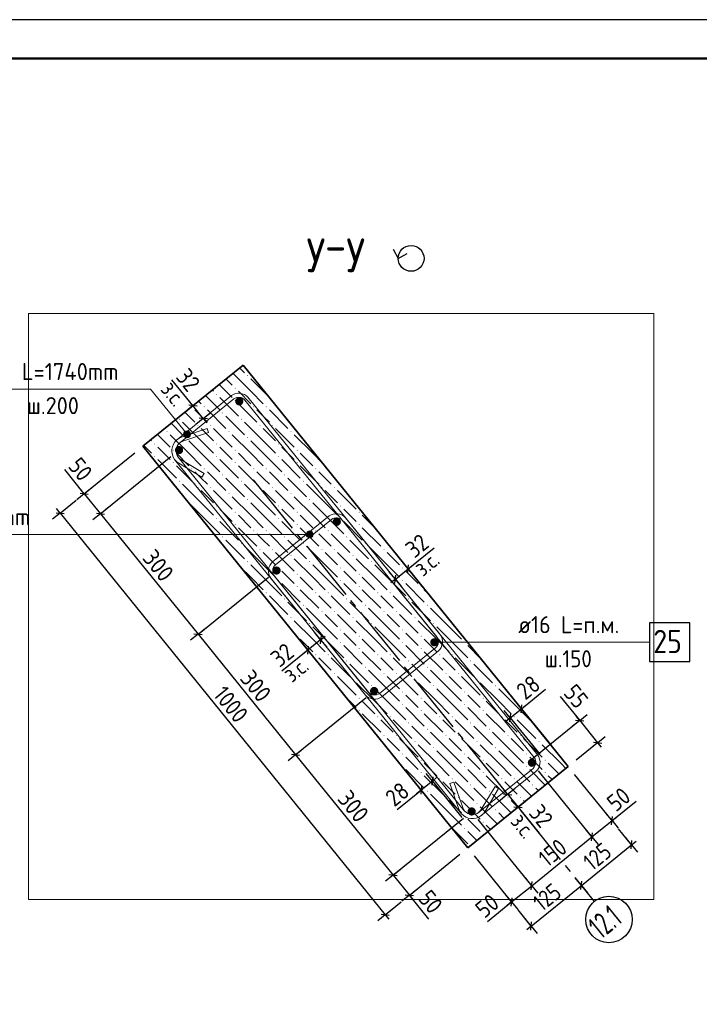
# Model space of a CAD drawing. Header units: millimetres. Extents: x 0 to 42000, y 0 to 29700.
# Tile 17 of 18: x 28658 to 37429, y 16995 to 29700. Entities that reach past the tile are written whole.
import ezdxf

# ---------------------------------------------------------------- set-up
doc = ezdxf.new("R2010")
doc.units = ezdxf.units.MM
doc.linetypes.add('______5', pattern=[1100, 800, -100, 100, -100])
for name, color, linetype, lineweight in [('S1 Продольная арматура', 7, 'Continuous', 35), ('Standard', 7, 'Continuous', 25), ('ЖБ Пилон', 7, 'Continuous', 35), ('Заголовок чертежа', 7, 'Continuous', 25), ('Позиционная метка линия выноска', 7, 'Continuous', 13)]:
    doc.layers.add(name, color=color, linetype=linetype, lineweight=lineweight)
doc.layers.add('Оси', color=7, linetype='______5')
doc.layers.add('Размерная выноска', color=7, linetype='Continuous')
doc.layers.add('Хомут', color=7, linetype='Continuous', lineweight=25, true_color=0x6e3c1e)
doc.styles.add('ISOCPEUR', font='txt')

msp = doc.modelspace()

# ---------------------------------------------------------------- hatches: boundary and pattern name
at = {"layer": 'S1 Продольная арматура', "linetype": 'Continuous', "lineweight": 18, "transparency": 33554687}
for points in [[(31545, 24776), (31541, 24796), (31530, 24813), (31513, 24825), (31492, 24829), (31472, 24825), (31454, 24813), (31443, 24796), (31439, 24776), (31443, 24755), (31454, 24738), (31472, 24726), (31492, 24722), (31513, 24726), (31530, 24738), (31541, 24755)], [(31545, 24776), (31541, 24796), (31530, 24813), (31513, 24825), (31492, 24829), (31472, 24825), (31454, 24813), (31443, 24796), (31439, 24776), (31443, 24755), (31454, 24738), (31472, 24726), (31492, 24722), (31513, 24726), (31530, 24738), (31541, 24755)], [(30768, 24146), (30764, 24167), (30753, 24184), (30735, 24196), (30715, 24200), (30695, 24196), (30677, 24184), (30666, 24167), (30662, 24146), (30666, 24126), (30677, 24109), (30695, 24097), (30715, 24093), (30735, 24097), (30753, 24109), (30764, 24126)], [(30768, 24146), (30764, 24167), (30753, 24184), (30735, 24196), (30715, 24200), (30695, 24196), (30677, 24184), (30666, 24167), (30662, 24146), (30666, 24126), (30677, 24109), (30695, 24097), (30715, 24093), (30735, 24097), (30753, 24109), (30764, 24126)], [(32804, 23221), (32800, 23242), (32788, 23259), (32771, 23271), (32751, 23275), (32730, 23271), (32713, 23259), (32701, 23242), (32697, 23221), (32701, 23201), (32713, 23184), (32730, 23172), (32751, 23168), (32771, 23172), (32788, 23184), (32800, 23201)], [(32804, 23221), (32800, 23242), (32788, 23259), (32771, 23271), (32751, 23275), (32730, 23271), (32713, 23259), (32701, 23242), (32697, 23221), (32701, 23201), (32713, 23184), (32730, 23172), (32751, 23168), (32771, 23172), (32788, 23184), (32800, 23201)], [(32027, 22592), (32023, 22612), (32011, 22630), (31994, 22641), (31974, 22645), (31953, 22641), (31936, 22630), (31924, 22612), (31920, 22592), (31924, 22572), (31936, 22554), (31953, 22543), (31974, 22539), (31994, 22543), (32011, 22554), (32023, 22572)], [(32027, 22592), (32023, 22612), (32011, 22630), (31994, 22641), (31974, 22645), (31953, 22641), (31936, 22630), (31924, 22612), (31920, 22592), (31924, 22572), (31936, 22554), (31953, 22543), (31974, 22539), (31994, 22543), (32011, 22554), (32023, 22572)], [(34063, 21667), (34059, 21687), (34047, 21705), (34030, 21716), (34009, 21720), (33989, 21716), (33972, 21705), (33960, 21687), (33956, 21667), (33960, 21647), (33972, 21629), (33989, 21618), (34009, 21614), (34030, 21618), (34047, 21629), (34059, 21647)], [(34063, 21667), (34059, 21687), (34047, 21705), (34030, 21716), (34009, 21720), (33989, 21716), (33972, 21705), (33960, 21687), (33956, 21667), (33960, 21647), (33972, 21629), (33989, 21618), (34009, 21614), (34030, 21618), (34047, 21629), (34059, 21647)], [(33286, 21038), (33282, 21058), (33270, 21075), (33253, 21087), (33232, 21091), (33212, 21087), (33195, 21075), (33183, 21058), (33179, 21038), (33183, 21017), (33195, 21000), (33212, 20988), (33232, 20984), (33253, 20988), (33270, 21000), (33282, 21017)], [(33286, 21038), (33282, 21058), (33270, 21075), (33253, 21087), (33232, 21091), (33212, 21087), (33195, 21075), (33183, 21058), (33179, 21038), (33183, 21017), (33195, 21000), (33212, 20988), (33232, 20984), (33253, 20988), (33270, 21000), (33282, 21017)], [(35321, 20113), (35317, 20133), (35306, 20150), (35288, 20162), (35268, 20166), (35248, 20162), (35230, 20150), (35219, 20133), (35215, 20113), (35219, 20092), (35230, 20075), (35248, 20063), (35268, 20059), (35288, 20063), (35306, 20075), (35317, 20092)], [(35321, 20113), (35317, 20133), (35306, 20150), (35288, 20162), (35268, 20166), (35248, 20162), (35230, 20150), (35219, 20133), (35215, 20113), (35219, 20092), (35230, 20075), (35248, 20063), (35268, 20059), (35288, 20063), (35306, 20075), (35317, 20092)], [(34544, 19483), (34540, 19504), (34529, 19521), (34511, 19533), (34491, 19537), (34470, 19533), (34453, 19521), (34442, 19504), (34438, 19483), (34442, 19463), (34453, 19446), (34470, 19434), (34491, 19430), (34511, 19434), (34529, 19446), (34540, 19463)], [(34544, 19483), (34540, 19504), (34529, 19521), (34511, 19533), (34491, 19537), (34470, 19533), (34453, 19521), (34442, 19504), (34438, 19483), (34442, 19463), (34453, 19446), (34470, 19434), (34491, 19430), (34511, 19434), (34529, 19446), (34540, 19463)]]:
    msp.add_hatch(color=7, dxfattribs=at).paths.add_polyline_path(points)
at = {"layer": 'ЖБ Пилон', "linetype": 'Continuous', "lineweight": 18, "transparency": 33554687}
for points in [[(31593, 25105), (31600, 25112), (31606, 25105), (31600, 25099)], [(31433, 24945), (31440, 24952), (31446, 24945), (31440, 24939)], [(31193, 24865), (31200, 24872), (31206, 24865), (31200, 24859)], [(31433, 24785), (31440, 24792), (31446, 24785), (31440, 24779)], [(30882, 24710), (30886, 24705), (30880, 24699), (30874, 24704)], [(31033, 24705), (31040, 24712), (31046, 24705), (31040, 24699)], [(31673, 24705), (31680, 24712), (31686, 24705), (31680, 24699)], [(31833, 24705), (31840, 24712), (31846, 24705), (31840, 24699)], [(30713, 24545), (30720, 24552), (30726, 24545), (30720, 24539)], [(31273, 24625), (31280, 24632), (31286, 24625), (31280, 24619)], [(31513, 24545), (31520, 24552), (31526, 24545), (31520, 24539)], [(30953, 24465), (30960, 24472), (30966, 24465), (30960, 24459)], [(31113, 24465), (31120, 24472), (31126, 24465), (31120, 24459)], [(31753, 24465), (31760, 24472), (31766, 24465), (31760, 24459)], [(31913, 24465), (31920, 24472), (31926, 24465), (31920, 24459)], [(30553, 24385), (30560, 24392), (30566, 24385), (30560, 24379)], [(30793, 24305), (30800, 24312), (30806, 24305), (30800, 24299)], [(31353, 24385), (31360, 24392), (31366, 24385), (31360, 24379)], [(31593, 24305), (31600, 24312), (31606, 24305), (31600, 24299)], [(32153, 24385), (32160, 24392), (32166, 24385), (32160, 24379)], [(30393, 24225), (30400, 24232), (30406, 24225), (30400, 24219)], [(30633, 24145), (30640, 24152), (30646, 24145), (30640, 24139)], [(31193, 24225), (31200, 24232), (31206, 24225), (31200, 24219)], [(31433, 24145), (31440, 24152), (31446, 24145), (31440, 24139)], [(31993, 24225), (32000, 24232), (32006, 24225), (32000, 24219)], [(32233, 24145), (32240, 24152), (32246, 24145), (32240, 24139)], [(30393, 24065), (30400, 24072), (30406, 24065), (30400, 24059)], [(31193, 24065), (31200, 24072), (31206, 24065), (31200, 24059)], [(31993, 24065), (32000, 24072), (32006, 24065), (32000, 24059)], [(30633, 23985), (30640, 23992), (30646, 23985), (30640, 23979)], [(30873, 23905), (30880, 23912), (30886, 23905), (30880, 23899)], [(31033, 23905), (31040, 23912), (31046, 23905), (31040, 23899)], [(31433, 23985), (31440, 23992), (31446, 23985), (31440, 23979)], [(31673, 23905), (31680, 23912), (31686, 23905), (31680, 23899)], [(31833, 23905), (31840, 23912), (31846, 23905), (31840, 23899)], [(32233, 23985), (32240, 23992), (32246, 23985), (32240, 23979)], [(32473, 23905), (32480, 23912), (32486, 23905), (32480, 23899)], [(31273, 23825), (31280, 23832), (31286, 23825), (31280, 23819)], [(32073, 23825), (32080, 23832), (32086, 23825), (32080, 23819)], [(30713, 23745), (30720, 23752), (30726, 23745), (30720, 23739)], [(30953, 23665), (30960, 23672), (30966, 23665), (30960, 23659)], [(31113, 23665), (31120, 23672), (31126, 23665), (31120, 23659)], [(31513, 23745), (31520, 23752), (31526, 23745), (31520, 23739)], [(31753, 23665), (31760, 23672), (31766, 23665), (31760, 23659)], [(31913, 23665), (31920, 23672), (31926, 23665), (31920, 23659)], [(32313, 23745), (32320, 23752), (32326, 23745), (32320, 23739)], [(32553, 23665), (32560, 23672), (32566, 23665), (32560, 23659)], [(32713, 23665), (32720, 23672), (32726, 23665), (32720, 23659)], [(30800, 23511), (30806, 23505), (30806, 23505)], [(31353, 23585), (31360, 23592), (31366, 23585), (31360, 23579)], [(31593, 23505), (31600, 23512), (31606, 23505), (31600, 23499)], [(32153, 23585), (32160, 23592), (32166, 23585), (32160, 23579)], [(32393, 23505), (32400, 23512), (32406, 23505), (32400, 23499)], [(31193, 23425), (31200, 23432), (31206, 23425), (31200, 23419)], [(31993, 23425), (32000, 23432), (32006, 23425), (32000, 23419)], [(32793, 23425), (32800, 23432), (32806, 23425), (32800, 23419)], [(31193, 23265), (31200, 23272), (31206, 23265), (31200, 23259)], [(31433, 23345), (31440, 23352), (31446, 23345), (31440, 23339)], [(31993, 23265), (32000, 23272), (32006, 23265), (32000, 23259)], [(32233, 23345), (32240, 23352), (32246, 23345), (32240, 23339)], [(32793, 23265), (32800, 23272), (32806, 23265), (32800, 23259)], [(33033, 23345), (33040, 23352), (33046, 23345), (33040, 23339)], [(31433, 23185), (31440, 23192), (31446, 23185), (31440, 23179)], [(32233, 23185), (32240, 23192), (32246, 23185), (32240, 23179)], [(33033, 23185), (33040, 23192), (33046, 23185), (33040, 23179)], [(31273, 23025), (31280, 23032), (31286, 23025), (31280, 23019)], [(31673, 23105), (31680, 23112), (31686, 23105), (31680, 23099)], [(31833, 23105), (31840, 23112), (31846, 23105), (31840, 23099)], [(32073, 23025), (32080, 23032), (32086, 23025), (32080, 23019)], [(32473, 23105), (32480, 23112), (32486, 23105), (32480, 23099)], [(32633, 23105), (32640, 23112), (32646, 23105), (32640, 23099)], [(32873, 23025), (32880, 23032), (32886, 23025), (32880, 23019)], [(33273, 23105), (33273, 23105), (33275, 23103)], [(31513, 22945), (31520, 22952), (31526, 22945), (31520, 22939)], [(31753, 22865), (31760, 22872), (31766, 22865), (31760, 22859)], [(31913, 22865), (31920, 22872), (31926, 22865), (31920, 22859)], [(32313, 22945), (32320, 22952), (32326, 22945), (32320, 22939)], [(32553, 22865), (32560, 22872), (32566, 22865), (32560, 22859)], [(32713, 22865), (32720, 22872), (32726, 22865), (32720, 22859)], [(33113, 22945), (33120, 22952), (33126, 22945), (33120, 22939)], [(33353, 22865), (33360, 22872), (33366, 22865), (33360, 22859)], [(32153, 22785), (32160, 22792), (32166, 22785), (32160, 22779)], [(32953, 22785), (32960, 22792), (32966, 22785), (32960, 22779)], [(31593, 22705), (31600, 22712), (31606, 22705), (31600, 22699)], [(31993, 22625), (32000, 22632), (32006, 22625), (32000, 22619)], [(32393, 22705), (32400, 22712), (32406, 22705), (32400, 22699)], [(32793, 22625), (32800, 22632), (32806, 22625), (32800, 22619)], [(33193, 22705), (33200, 22712), (33206, 22705), (33200, 22699)], [(33593, 22625), (33600, 22632), (33606, 22625), (33600, 22619)], [(32233, 22545), (32240, 22552), (32246, 22545), (32240, 22539)], [(33033, 22545), (33040, 22552), (33046, 22545), (33040, 22539)], [(31993, 22465), (32000, 22472), (32006, 22465), (32000, 22459)], [(32233, 22385), (32240, 22392), (32246, 22385), (32240, 22379)], [(32793, 22465), (32800, 22472), (32806, 22465), (32800, 22459)], [(33033, 22385), (33040, 22392), (33046, 22385), (33040, 22379)], [(33593, 22465), (33600, 22472), (33606, 22465), (33600, 22459)], [(33833, 22385), (33840, 22392), (33846, 22385), (33840, 22379)], [(31833, 22305), (31840, 22312), (31846, 22305), (31840, 22299)], [(32473, 22305), (32480, 22312), (32486, 22305), (32480, 22299)], [(32633, 22305), (32640, 22312), (32646, 22305), (32640, 22299)], [(33273, 22305), (33280, 22312), (33286, 22305), (33280, 22299)], [(33433, 22305), (33440, 22312), (33446, 22305), (33440, 22299)], [(32073, 22225), (32080, 22232), (32086, 22225), (32080, 22219)], [(32313, 22145), (32320, 22152), (32326, 22145), (32320, 22139)], [(32873, 22225), (32880, 22232), (32886, 22225), (32880, 22219)], [(33113, 22145), (33120, 22152), (33126, 22145), (33120, 22139)], [(33673, 22225), (33680, 22232), (33686, 22225), (33680, 22219)], [(33913, 22145), (33920, 22152), (33926, 22145), (33920, 22139)], [(32153, 21985), (32160, 21992), (32166, 21985), (32160, 21979)], [(32553, 22065), (32560, 22072), (32566, 22065), (32560, 22059)], [(32713, 22065), (32720, 22072), (32726, 22065), (32720, 22059)], [(32953, 21985), (32960, 21992), (32966, 21985), (32960, 21979)], [(33353, 22065), (33360, 22072), (33366, 22065), (33360, 22059)], [(33513, 22065), (33520, 22072), (33526, 22065), (33520, 22059)], [(33753, 21985), (33760, 21992), (33766, 21985), (33760, 21979)], [(32393, 21905), (32400, 21912), (32406, 21905), (32400, 21899)], [(33193, 21905), (33200, 21912), (33206, 21905), (33200, 21899)], [(33993, 21905), (34000, 21912), (34006, 21905), (34000, 21899)], [(32233, 21745), (32240, 21752), (32246, 21745), (32240, 21739)], [(32793, 21825), (32800, 21832), (32806, 21825), (32800, 21819)], [(33033, 21745), (33040, 21752), (33046, 21745), (33040, 21739)], [(33593, 21825), (33600, 21832), (33606, 21825), (33600, 21819)], [(33833, 21745), (33840, 21752), (33846, 21745), (33840, 21739)], [(32793, 21665), (32800, 21672), (32806, 21665), (32800, 21659)], [(33593, 21665), (33600, 21672), (33606, 21665), (33600, 21659)], [(34393, 21665), (34400, 21672), (34406, 21665), (34400, 21659)], [(32473, 21505), (32480, 21512), (32486, 21505), (32480, 21499)], [(32633, 21505), (32640, 21512), (32646, 21505), (32640, 21499)], [(33033, 21585), (33040, 21592), (33046, 21585), (33040, 21579)], [(33273, 21505), (33280, 21512), (33286, 21505), (33280, 21499)], [(33433, 21505), (33440, 21512), (33446, 21505), (33440, 21499)], [(33833, 21585), (33840, 21592), (33846, 21585), (33840, 21579)], [(34073, 21505), (34080, 21512), (34086, 21505), (34080, 21499)], [(34233, 21505), (34240, 21512), (34246, 21505), (34240, 21499)], [(32873, 21425), (32880, 21432), (32886, 21425), (32880, 21419)], [(33113, 21345), (33120, 21352), (33126, 21345), (33120, 21339)], [(33673, 21425), (33680, 21432), (33686, 21425), (33680, 21419)], [(33913, 21345), (33920, 21352), (33926, 21345), (33920, 21339)], [(34473, 21425), (34480, 21432), (34486, 21425), (34480, 21419)], [(32713, 21265), (32720, 21272), (32726, 21265), (32720, 21259)], [(33353, 21265), (33360, 21272), (33366, 21265), (33360, 21259)], [(33513, 21265), (33520, 21272), (33526, 21265), (33520, 21259)], [(34153, 21265), (34160, 21272), (34166, 21265), (34160, 21259)], [(34313, 21265), (34320, 21272), (34326, 21265), (34320, 21259)], [(32953, 21185), (32960, 21192), (32966, 21185), (32960, 21179)], [(33193, 21105), (33200, 21112), (33206, 21105), (33200, 21099)], [(33753, 21185), (33760, 21192), (33766, 21185), (33760, 21179)], [(33993, 21105), (34000, 21112), (34006, 21105), (34000, 21099)], [(34553, 21185), (34560, 21192), (34566, 21185), (34560, 21179)], [(34793, 21105), (34800, 21112), (34806, 21105), (34800, 21099)], [(33593, 21025), (33600, 21032), (33606, 21025), (33600, 21019)], [(34393, 21025), (34400, 21032), (34406, 21025), (34400, 21019)], [(33033, 20945), (33040, 20952), (33046, 20945), (33040, 20939)], [(33593, 20865), (33600, 20872), (33606, 20865), (33600, 20859)], [(33833, 20945), (33840, 20952), (33846, 20945), (33840, 20939)], [(34393, 20865), (34400, 20872), (34406, 20865), (34400, 20859)], [(34633, 20945), (34640, 20952), (34646, 20945), (34640, 20939)], [(33033, 20785), (33040, 20792), (33046, 20785), (33040, 20779)], [(33273, 20705), (33280, 20712), (33286, 20705), (33280, 20699)], [(33433, 20705), (33440, 20712), (33446, 20705), (33440, 20699)], [(33833, 20785), (33840, 20792), (33846, 20785), (33840, 20779)], [(34073, 20705), (34080, 20712), (34086, 20705), (34080, 20699)], [(34233, 20705), (34240, 20712), (34246, 20705), (34240, 20699)], [(34633, 20785), (34640, 20792), (34646, 20785), (34640, 20779)], [(34873, 20705), (34880, 20712), (34886, 20705), (34880, 20699)], [(35033, 20705), (35040, 20712), (35046, 20705), (35040, 20699)], [(33673, 20625), (33680, 20632), (33686, 20625), (33680, 20619)], [(34473, 20625), (34480, 20632), (34486, 20625), (34480, 20619)], [(35273, 20625), (35278, 20630), (35284, 20623), (35280, 20619)], [(33353, 20465), (33360, 20472), (33366, 20465), (33360, 20459)], [(33513, 20465), (33520, 20472), (33526, 20465), (33520, 20459)], [(33913, 20545), (33920, 20552), (33926, 20545), (33920, 20539)], [(34153, 20465), (34160, 20472), (34166, 20465), (34160, 20459)], [(34313, 20465), (34320, 20472), (34326, 20465), (34320, 20459)], [(34713, 20545), (34720, 20552), (34726, 20545), (34720, 20539)], [(34953, 20465), (34960, 20472), (34966, 20465), (34960, 20459)], [(35113, 20465), (35120, 20472), (35126, 20465), (35120, 20459)], [(33753, 20385), (33760, 20392), (33766, 20385), (33760, 20379)], [(34553, 20385), (34560, 20392), (34566, 20385), (34560, 20379)], [(35353, 20385), (35360, 20392), (35366, 20385), (35360, 20379)], [(33593, 20225), (33600, 20232), (33606, 20225), (33600, 20219)], [(33993, 20305), (34000, 20312), (34006, 20305), (34000, 20299)], [(34393, 20225), (34400, 20232), (34406, 20225), (34400, 20219)], [(34793, 20305), (34800, 20312), (34806, 20305), (34800, 20299)], [(35193, 20225), (35200, 20232), (35206, 20225), (35200, 20219)], [(33833, 20145), (33840, 20152), (33846, 20145), (33840, 20139)], [(34633, 20145), (34640, 20152), (34646, 20145), (34640, 20139)], [(35433, 20145), (35440, 20152), (35446, 20145), (35440, 20139)], [(33593, 20065), (33600, 20072), (33606, 20065), (33600, 20059)], [(33833, 19985), (33840, 19992), (33846, 19985), (33840, 19979)], [(34393, 20065), (34400, 20072), (34406, 20065), (34400, 20059)], [(34633, 19985), (34640, 19992), (34646, 19985), (34640, 19979)], [(35193, 20065), (35200, 20072), (35206, 20065), (35200, 20059)], [(35433, 19985), (35440, 19992), (35446, 19985), (35440, 19979)], [(34073, 19905), (34080, 19912), (34086, 19905), (34080, 19899)], [(34233, 19905), (34240, 19912), (34246, 19905), (34240, 19899)], [(34473, 19825), (34480, 19832), (34486, 19825), (34480, 19819)], [(34873, 19905), (34880, 19912), (34886, 19905), (34880, 19899)], [(35033, 19905), (35040, 19912), (35046, 19905), (35040, 19899)], [(35273, 19825), (35280, 19832), (35286, 19825), (35280, 19819)], [(33913, 19745), (33920, 19752), (33926, 19745), (33920, 19739)], [(34713, 19745), (34720, 19752), (34726, 19745), (34720, 19739)], [(34153, 19665), (34160, 19672), (34166, 19665), (34160, 19659)], [(34313, 19665), (34320, 19672), (34326, 19665), (34320, 19659)], [(34553, 19585), (34560, 19592), (34566, 19585), (34560, 19579)], [(34953, 19665), (34960, 19672), (34966, 19665), (34960, 19659)], [(35113, 19665), (35120, 19672), (35126, 19665), (35120, 19659)], [(34793, 19505), (34800, 19512), (34806, 19505), (34800, 19499)], [(34393, 19425), (34400, 19432), (34406, 19425), (34400, 19419)], [(34633, 19345), (34640, 19352), (34646, 19345), (34640, 19339)], [(34393, 19265), (34400, 19272), (34406, 19265), (34400, 19259)], [(34633, 19185), (34640, 19192), (34646, 19185), (34640, 19179)]]:
    msp.add_hatch(color=7, dxfattribs=at).paths.add_polyline_path(points, flags=16)
at = {"layer": 'Позиционная метка линия выноска', "linetype": 'Continuous', "lineweight": 13, "transparency": 33554687}
for points in [[(30811, 24394), (30776, 24366), (30774, 24343)], [(30811, 24394), (30774, 24343), (30834, 24392)], [(30776, 24366), (30811, 24394), (30790, 24385)], [(30834, 24392), (30774, 24343), (30783, 24322)], [(30834, 24392), (30783, 24322), (30853, 24378)], [(30853, 24378), (30783, 24322), (30802, 24308)], [(30853, 24378), (30802, 24308), (30863, 24357)], [(30863, 24357), (30802, 24308), (30825, 24306)], [(30863, 24357), (30825, 24306), (30860, 24334)], [(30860, 24334), (30825, 24306), (30847, 24315)], [(32363, 23037), (32363, 23082), (32357, 23059)], [(32363, 23082), (32380, 23020), (32380, 23098)], [(32363, 23082), (32363, 23037), (32380, 23020)], [(32380, 23098), (32402, 23014), (32402, 23104)], [(32380, 23098), (32380, 23020), (32402, 23014)], [(32402, 23104), (32402, 23014), (32425, 23020)], [(32402, 23104), (32425, 23020), (32425, 23098)], [(32425, 23098), (32425, 23020), (32441, 23037)], [(32425, 23098), (32441, 23037), (32441, 23082)], [(32441, 23082), (32441, 23037), (32447, 23059)]]:
    msp.add_hatch(color=7, dxfattribs=at).paths.add_polyline_path(points)

# ---------------------------------------------------------------- linework, layer by layer
at = {"layer": 'S1 Продольная арматура', "color": 7, "linetype": 'Continuous', "lineweight": 25, "transparency": 33554687}
msp.add_lwpolyline([(36785, 21417), (37305, 21417), (37305, 21917), (36785, 21917), (36785, 21417)], dxfattribs=at)
at = {"layer": 'Standard', "color": 7, "linetype": 'Continuous', "lineweight": -3, "transparency": 33554687}
for p, q in [((30894, 24720), (30847, 24778)), ((30894, 24720), (30991, 24799)), ((30894, 24720), (30797, 24641)), ((31028, 24554), (30894, 24720)), ((31028, 24554), (30931, 24476)), ((31028, 24554), (31125, 24633)), ((31028, 24554), (31075, 24496)), ((29491, 23584), (29444, 23642)), ((29491, 23584), (29588, 23663)), ((29491, 23584), (29394, 23505)), ((29491, 23584), (29701, 23325)), ((29180, 23332), (29133, 23391)), ((29180, 23332), (29387, 23500)), ((29180, 23332), (29277, 23411)), ((29701, 23325), (29798, 23404)), ((29180, 23332), (29083, 23254)), ((29180, 23332), (33376, 18151)), ((29701, 23325), (29604, 23246)), ((29701, 23325), (30960, 21771)), ((33672, 22613), (33593, 22711)), ((33672, 22613), (33730, 22661)), ((33506, 22479), (33427, 22576)), ((33506, 22479), (33672, 22613)), ((33672, 22613), (33751, 22516)), ((33506, 22479), (33448, 22432)), ((33506, 22479), (33585, 22382)), ((30960, 21771), (30862, 21692)), ((30960, 21771), (31057, 21849)), ((30960, 21771), (32218, 20216)), ((32542, 21699), (32464, 21796)), ((32542, 21699), (32601, 21746)), ((32377, 21565), (32298, 21662)), ((32542, 21699), (32377, 21565)), ((32542, 21699), (32621, 21602)), ((32377, 21565), (32318, 21517)), ((32377, 21565), (32455, 21467)), ((35134, 20808), (35055, 20905)), ((35134, 20808), (35192, 20855)), ((34989, 20690), (34910, 20788)), ((34989, 20690), (35134, 20808)), ((35134, 20808), (35213, 20711)), ((35134, 20808), (35515, 20338)), ((35886, 20656), (35839, 20714)), ((35886, 20656), (35983, 20735)), ((34989, 20690), (34931, 20643)), ((34989, 20690), (35068, 20593)), ((34989, 20690), (35369, 20221)), ((35886, 20656), (35251, 20142)), ((35886, 20656), (35789, 20578)), ((35886, 20656), (36117, 20371)), ((36117, 20371), (35840, 20147)), ((36117, 20371), (36020, 20293)), ((36117, 20371), (36214, 20450)), ((36117, 20371), (36164, 20313)), ((32218, 20216), (32121, 20138)), ((32218, 20216), (32315, 20295)), ((32218, 20216), (33477, 18662)), ((33984, 19876), (33905, 19974)), ((33839, 19759), (33760, 19856)), ((33984, 19876), (33839, 19759)), ((33984, 19876), (34042, 19924)), ((33984, 19876), (34063, 19779)), ((33984, 19876), (34364, 19407)), ((33839, 19759), (33781, 19712)), ((33839, 19759), (33917, 19662)), ((33839, 19759), (34219, 19289)), ((34955, 19705), (34858, 19626)), ((34955, 19705), (34908, 19763)), ((34955, 19705), (35052, 19783)), ((34955, 19705), (35089, 19539)), ((35089, 19539), (35186, 19618)), ((35089, 19539), (34992, 19460)), ((35089, 19539), (35136, 19481)), ((36302, 19365), (36224, 19462)), ((36043, 19155), (36302, 19365)), ((36302, 19365), (36361, 19412)), ((36302, 19365), (36381, 19268)), ((36043, 19155), (35965, 19252)), ((36554, 19054), (36386, 19261)), ((35266, 18526), (36043, 19155)), ((36043, 19155), (36122, 19058)), ((36554, 19054), (36476, 19151)), ((36554, 19054), (36612, 19101)), ((35907, 18530), (36554, 19054)), ((36554, 19054), (36633, 18957)), ((33477, 18662), (33574, 18741)), ((33477, 18662), (33380, 18584)), ((33477, 18662), (33687, 18403)), ((35266, 18526), (35188, 18623)), ((35907, 18530), (35828, 18627)), ((33687, 18403), (33784, 18482)), ((35007, 18316), (35266, 18526)), ((35259, 18005), (35907, 18530)), ((35266, 18526), (35345, 18429)), ((35907, 18530), (35985, 18433)), ((35907, 18530), (35907, 18530)), ((33376, 18151), (33583, 18319)), ((33687, 18403), (33589, 18324)), ((33687, 18403), (33734, 18345)), ((35007, 18316), (34929, 18413)), ((35007, 18316), (34949, 18269)), ((35007, 18316), (35086, 18219)), ((33376, 18151), (33473, 18230)), ((35259, 18005), (35091, 18213)), ((33376, 18151), (33279, 18073)), ((33376, 18151), (33423, 18093)), ((35259, 18005), (35180, 18102)), ((35259, 18005), (35201, 17958)), ((35259, 18005), (35338, 17908))]:
    msp.add_line(p, q, dxfattribs=at)
at = {"layer": 'Standard', "color": 7, "linetype": 'Continuous', "lineweight": 25, "transparency": 33554687}
for p, q in [((30947, 24714), (30841, 24726)), ((31081, 24549), (30975, 24560)), ((29438, 23590), (29544, 23579)), ((29128, 23338), (29233, 23327)), ((29648, 23331), (29754, 23320)), ((33666, 22561), (33677, 22666)), ((33501, 22426), (33512, 22532)), ((30907, 21776), (31012, 21765)), ((32548, 21752), (32537, 21646)), ((32382, 21617), (32371, 21512)), ((35129, 20755), (35140, 20861)), ((34983, 20638), (34995, 20743)), ((35833, 20662), (35939, 20651)), ((36064, 20377), (36170, 20366)), ((32165, 20222), (32271, 20211)), ((33989, 19929), (33978, 19824)), ((33844, 19812), (33833, 19706)), ((34902, 19710), (35008, 19699)), ((35037, 19545), (35142, 19533)), ((36297, 19312), (36308, 19418)), ((36038, 19103), (36049, 19208)), ((36549, 19001), (36560, 19107)), ((33424, 18668), (33530, 18657)), ((35261, 18473), (35272, 18579)), ((35901, 18477), (35912, 18582)), ((33634, 18409), (33739, 18398)), ((35002, 18263), (35013, 18369)), ((33323, 18157), (33428, 18146)), ((35253, 17953), (35264, 18058))]:
    msp.add_line(p, q, dxfattribs=at)
msp.add_lwpolyline([(0, 0), (42000, 0), (42000, 29700), (0, 29700), (0, 0)], close=True, dxfattribs=at)
at = {"layer": 'Standard', "color": 7, "linetype": 'Continuous', "lineweight": 50, "transparency": 33554687}
msp.add_lwpolyline([(2000, 29200), (41500, 29200), (41500, 500), (2000, 500), (2000, 29200)], close=True, dxfattribs=at)
at = {"layer": 'Standard', "color": 7, "linetype": 'Continuous', "lineweight": 13, "transparency": 33554687}
msp.add_lwpolyline([(41500, 29200), (23000, 29200), (23000, 6000), (41500, 6000), (41500, 29200)], dxfattribs=at)
at = {"layer": 'Standard', "color": 7, "linetype": 'Continuous', "lineweight": 25, "transparency": 33554687}
msp.add_lwpolyline([(33478, 26737), (33542, 26620), (33659, 26684)], dxfattribs=at)
at = {"layer": 'Standard', "color": 254, "linetype": 'Continuous', "lineweight": 18, "true_color": 0xc4c4ff, "transparency": 33554687}
msp.add_lwpolyline([(28770, 18348), (36843, 18348), (36843, 25911), (28770, 25911), (28770, 18348)], dxfattribs=at)
at = {"layer": 'Standard', "color": 7, "linetype": 'Continuous', "lineweight": -3, "transparency": 33554687}
for points in [[(29491, 23584), (29504, 23595), (29504, 23595), (29504, 23595), (29504, 23595), (29504, 23595), (29504, 23595), (29504, 23595), (29504, 23595), (30143, 24112)], [(29701, 23325), (29714, 23336), (29714, 23336), (29714, 23336), (29714, 23336), (29714, 23336), (29714, 23336), (29714, 23336), (29714, 23336), (30611, 24062)], [(30960, 21771), (30973, 21781), (30973, 21781), (30973, 21781), (30973, 21781), (30973, 21781), (30973, 21781), (31870, 22508)], [(32218, 20216), (32231, 20227), (32231, 20227), (32231, 20227), (32231, 20227), (33129, 20954)], [(36043, 19155), (36033, 19168), (36033, 19168), (35638, 19656), (35638, 19656), (35352, 20009)], [(36302, 19365), (36292, 19378), (36292, 19378), (35823, 19958), (35823, 19958), (35821, 19960)], [(33477, 18662), (33490, 18673), (33490, 18673), (34387, 19399)], [(35266, 18526), (35256, 18539), (35256, 18539), (35256, 18539), (35256, 18539), (35083, 18753), (35083, 18753), (34575, 19380)], [(33687, 18403), (33700, 18414), (33700, 18414), (34338, 18931)], [(35007, 18316), (34997, 18329), (34997, 18329), (34997, 18329), (34997, 18329), (34898, 18452), (34898, 18452), (34526, 18911)]]:
    msp.add_lwpolyline(points, dxfattribs=at)
at = {"layer": 'Standard', "color": 7, "linetype": 'Continuous', "lineweight": 25, "transparency": 33554687}
msp.add_circle((33709, 26620), 167, dxfattribs=at)
at = {"layer": 'ЖБ Пилон', "color": 7, "linetype": 'Continuous', "lineweight": 35, "transparency": 33554687}
for p, q in [((31541, 25244), (30246, 24196)), ((35737, 20063), (31541, 25244)), ((30246, 24196), (34442, 19015)), ((34442, 19015), (35737, 20063))]:
    msp.add_line(p, q, dxfattribs=at)
at = {"layer": 'ЖБ Пилон', "color": 9, "linetype": 'Continuous', "lineweight": 18, "true_color": 0xc7c7c7, "transparency": 33554687}
for p, q in [((31497, 25208), (31560, 25145)), ((31320, 25065), (31400, 24985)), ((31640, 24905), (31408, 25137)), ((31640, 25065), (31800, 24905)), ((31143, 24922), (31160, 24905)), ((31320, 24905), (31240, 24985)), ((31400, 24825), (31320, 24905)), ((31480, 24905), (31640, 24745)), ((31640, 24905), (31800, 24745)), ((31800, 24905), (31885, 24820)), ((30966, 24779), (31000, 24745)), ((31055, 24850), (31240, 24665)), ((31240, 24825), (31480, 24585)), ((31000, 24585), (30920, 24665)), ((31080, 24665), (31320, 24425)), ((31480, 24745), (31720, 24505)), ((31800, 24585), (31720, 24665)), ((31880, 24665), (32120, 24425)), ((30790, 24636), (30920, 24505)), ((31080, 24505), (31000, 24585)), ((31320, 24585), (31560, 24345)), ((31880, 24505), (31800, 24585)), ((30613, 24492), (30760, 24345)), ((31000, 24265), (30760, 24505)), ((31000, 24425), (31160, 24265)), ((31160, 24425), (31400, 24185)), ((31800, 24265), (31560, 24505)), ((31800, 24425), (31960, 24265)), ((31960, 24425), (32200, 24185)), ((30347, 24278), (30360, 24265)), ((30436, 24349), (30600, 24185)), ((30840, 24105), (30600, 24345)), ((31640, 24105), (31400, 24345)), ((32440, 24105), (32200, 24345)), ((30259, 24206), (30360, 24105)), ((30520, 24105), (30440, 24185)), ((30840, 24265), (31000, 24105)), ((31000, 24265), (31160, 24105)), ((31320, 24105), (31240, 24185)), ((31640, 24265), (31800, 24105)), ((31800, 24265), (31960, 24105)), ((32120, 24105), (32040, 24185)), ((30440, 24025), (30680, 23785)), ((30600, 24025), (30520, 24105)), ((30680, 24105), (30840, 23945)), ((30840, 24105), (31000, 23945)), ((31000, 24105), (31240, 23865)), ((31240, 24025), (31480, 23785)), ((31400, 24025), (31320, 24105)), ((31480, 24105), (31640, 23945)), ((31640, 24105), (31800, 23945)), ((31800, 24105), (32040, 23865)), ((32040, 24025), (32280, 23785)), ((32200, 24025), (32120, 24105)), ((32280, 24105), (32440, 23945)), ((32440, 24105), (32566, 23979)), ((30680, 23945), (30920, 23705)), ((31480, 23945), (31720, 23705)), ((32280, 23945), (32520, 23705)), ((31000, 23785), (30920, 23865)), ((31080, 23705), (31000, 23785)), ((31080, 23865), (31320, 23625)), ((31320, 23785), (31560, 23545)), ((31800, 23785), (31720, 23865)), ((31880, 23705), (31800, 23785)), ((31880, 23865), (32120, 23625)), ((32120, 23785), (32360, 23545)), ((32600, 23785), (32520, 23865)), ((32680, 23705), (32600, 23785)), ((31000, 23465), (30760, 23705)), ((31800, 23465), (31560, 23705)), ((32600, 23465), (32360, 23705)), ((31000, 23625), (31160, 23465)), ((31160, 23625), (31400, 23385)), ((31640, 23305), (31400, 23545)), ((31800, 23625), (31960, 23465)), ((31960, 23625), (32200, 23385)), ((32440, 23305), (32200, 23545)), ((32600, 23625), (32760, 23465)), ((32760, 23625), (33000, 23385)), ((30840, 23465), (31000, 23305)), ((31000, 23465), (31160, 23305)), ((31320, 23305), (31240, 23385)), ((31640, 23465), (31800, 23305)), ((31800, 23465), (31960, 23305)), ((32120, 23305), (32040, 23385)), ((32440, 23465), (32600, 23305)), ((32600, 23465), (32760, 23305)), ((32920, 23305), (32840, 23385)), ((31000, 23305), (31240, 23065)), ((31400, 23225), (31320, 23305)), ((31480, 23305), (31640, 23145)), ((31640, 23305), (31800, 23145)), ((31800, 23305), (32040, 23065)), ((32200, 23225), (32120, 23305)), ((32280, 23305), (32440, 23145)), ((32440, 23305), (32600, 23145)), ((32600, 23305), (32840, 23065)), ((33000, 23225), (32920, 23305)), ((33080, 23305), (33240, 23145)), ((31240, 23225), (31480, 22985)), ((31480, 23145), (31720, 22905)), ((32040, 23225), (32280, 22985)), ((32280, 23145), (32520, 22905)), ((32840, 23225), (33080, 22985)), ((33080, 23145), (33320, 22905)), ((31800, 22985), (31720, 23065)), ((31880, 23065), (32120, 22825)), ((32600, 22985), (32520, 23065)), ((32680, 23065), (32920, 22825)), ((31320, 22985), (31560, 22745)), ((31800, 22665), (31560, 22905)), ((31880, 22905), (31800, 22985)), ((32120, 22985), (32360, 22745)), ((32600, 22665), (32360, 22905)), ((32680, 22905), (32600, 22985)), ((32920, 22985), (33160, 22745)), ((33400, 22665), (33160, 22905)), ((31800, 22825), (31960, 22665)), ((31960, 22825), (32200, 22585)), ((32440, 22505), (32200, 22745)), ((32600, 22825), (32760, 22665)), ((32760, 22825), (33000, 22585)), ((33240, 22505), (33000, 22745)), ((33400, 22825), (33560, 22665)), ((31640, 22505), (31509, 22636)), ((31640, 22665), (31800, 22505)), ((31800, 22665), (31960, 22505)), ((32440, 22665), (32600, 22505)), ((32600, 22665), (32760, 22505)), ((33240, 22665), (33400, 22505)), ((33400, 22665), (33560, 22505)), ((31640, 22505), (31800, 22345)), ((31800, 22505), (32040, 22265)), ((32120, 22505), (32040, 22585)), ((32200, 22425), (32120, 22505)), ((32280, 22505), (32440, 22345)), ((32440, 22505), (32600, 22345)), ((32600, 22505), (32840, 22265)), ((32920, 22505), (32840, 22585)), ((33000, 22425), (32920, 22505)), ((33080, 22505), (33240, 22345)), ((33240, 22505), (33400, 22345)), ((33400, 22505), (33640, 22265)), ((33720, 22505), (33640, 22585)), ((33800, 22425), (33720, 22505)), ((32040, 22425), (32280, 22185)), ((32840, 22425), (33080, 22185)), ((33640, 22425), (33880, 22185)), ((31880, 22265), (32120, 22025)), ((32280, 22345), (32520, 22105)), ((32600, 22185), (32520, 22265)), ((32680, 22265), (32920, 22025)), ((33080, 22345), (33320, 22105)), ((33400, 22185), (33320, 22265)), ((33480, 22265), (33720, 22025)), ((33880, 22345), (33929, 22296)), ((32120, 22185), (32360, 21945)), ((32680, 22105), (32600, 22185)), ((32920, 22185), (33160, 21945)), ((33480, 22105), (33400, 22185)), ((33720, 22185), (33960, 21945)), ((32600, 21865), (32360, 22105)), ((32600, 22025), (32760, 21865)), ((32760, 22025), (33000, 21785)), ((33400, 21865), (33160, 22105)), ((33400, 22025), (33560, 21865)), ((33560, 22025), (33800, 21785)), ((34200, 21865), (33960, 22105)), ((32440, 21705), (32200, 21945)), ((32440, 21865), (32600, 21705)), ((32600, 21865), (32760, 21705)), ((33240, 21705), (33000, 21945)), ((33240, 21865), (33400, 21705)), ((33400, 21865), (33560, 21705)), ((34040, 21705), (33800, 21945)), ((34040, 21865), (34200, 21705)), ((34200, 21865), (34360, 21705)), ((32190, 21795), (32200, 21785)), ((32920, 21705), (32840, 21785)), ((33720, 21705), (33640, 21785)), ((32280, 21705), (32440, 21545)), ((32440, 21705), (32600, 21545)), ((32600, 21705), (32840, 21465)), ((32840, 21625), (33080, 21385)), ((33000, 21625), (32920, 21705)), ((33080, 21705), (33240, 21545)), ((33240, 21705), (33400, 21545)), ((33400, 21705), (33640, 21465)), ((33640, 21625), (33880, 21385)), ((33800, 21625), (33720, 21705)), ((33880, 21705), (34040, 21545)), ((34040, 21705), (34200, 21545)), ((34200, 21705), (34440, 21465)), ((34440, 21625), (34610, 21455)), ((33080, 21545), (33320, 21305)), ((33880, 21545), (34120, 21305)), ((32600, 21385), (32520, 21465)), ((32680, 21305), (32600, 21385)), ((32680, 21465), (32920, 21225)), ((32920, 21385), (33160, 21145)), ((33400, 21385), (33320, 21465)), ((33480, 21305), (33400, 21385)), ((33480, 21465), (33720, 21225)), ((33720, 21385), (33960, 21145)), ((34200, 21385), (34120, 21465)), ((34280, 21305), (34200, 21385)), ((34280, 21465), (34520, 21225)), ((34520, 21385), (34760, 21145)), ((32760, 21225), (33000, 20985)), ((33400, 21065), (33160, 21305)), ((33400, 21225), (33560, 21065)), ((33560, 21225), (33800, 20985)), ((34200, 21065), (33960, 21305)), ((34200, 21225), (34360, 21065)), ((34360, 21225), (34600, 20985)), ((33240, 20905), (33000, 21145)), ((34040, 20905), (33800, 21145)), ((34840, 20905), (34600, 21145)), ((33240, 21065), (33400, 20905)), ((33400, 21065), (33560, 20905)), ((33720, 20905), (33640, 20985)), ((34040, 21065), (34200, 20905)), ((34200, 21065), (34360, 20905)), ((34520, 20905), (34440, 20985)), ((34840, 21065), (35000, 20905)), ((32920, 20905), (32871, 20954)), ((33000, 20825), (32920, 20905)), ((33080, 20905), (33240, 20745)), ((33240, 20905), (33400, 20745)), ((33400, 20905), (33640, 20665)), ((33800, 20825), (33720, 20905)), ((33880, 20905), (34040, 20745)), ((34040, 20905), (34200, 20745)), ((34200, 20905), (34440, 20665)), ((34600, 20825), (34520, 20905)), ((34680, 20905), (34840, 20745)), ((34840, 20905), (35000, 20745)), ((35000, 20905), (35240, 20665)), ((33080, 20745), (33320, 20505)), ((33640, 20825), (33880, 20585)), ((33880, 20745), (34120, 20505)), ((34440, 20825), (34680, 20585)), ((34680, 20745), (34920, 20505)), ((33400, 20585), (33320, 20665)), ((33480, 20505), (33400, 20585)), ((33480, 20665), (33720, 20425)), ((33720, 20585), (33960, 20345)), ((34200, 20585), (34120, 20665)), ((34280, 20505), (34200, 20585)), ((34280, 20665), (34520, 20425)), ((34520, 20585), (34760, 20345)), ((35000, 20585), (34920, 20665)), ((35080, 20505), (35000, 20585)), ((35080, 20665), (35320, 20425)), ((34200, 20265), (33960, 20505)), ((35000, 20265), (34760, 20505)), ((33400, 20425), (33560, 20265)), ((33560, 20425), (33800, 20185)), ((34040, 20105), (33800, 20345)), ((34200, 20425), (34360, 20265)), ((34360, 20425), (34600, 20185)), ((34840, 20105), (34600, 20345)), ((35000, 20425), (35160, 20265)), ((35160, 20425), (35400, 20185)), ((35640, 20105), (35400, 20345)), ((34040, 20265), (34200, 20105)), ((34200, 20265), (34360, 20105)), ((34840, 20265), (35000, 20105)), ((35000, 20265), (35160, 20105)), ((33553, 20112), (33560, 20105)), ((33720, 20105), (33640, 20185)), ((33800, 20025), (33720, 20105)), ((33880, 20105), (34040, 19945)), ((34040, 20105), (34200, 19945)), ((34200, 20105), (34440, 19865)), ((34520, 20105), (34440, 20185)), ((34600, 20025), (34520, 20105)), ((34680, 20105), (34840, 19945)), ((34840, 20105), (35000, 19945)), ((35000, 20105), (35240, 19865)), ((35320, 20105), (35240, 20185)), ((35400, 20025), (35320, 20105)), ((35480, 20105), (35618, 19967)), ((35640, 20105), (35706, 20039)), ((33640, 20025), (33880, 19785)), ((34440, 20025), (34680, 19785)), ((35240, 20025), (35441, 19824)), ((33880, 19945), (34120, 19705)), ((34200, 19785), (34120, 19865)), ((34280, 19865), (34520, 19625)), ((34680, 19945), (34920, 19705)), ((35000, 19785), (34920, 19865)), ((35080, 19865), (35264, 19681)), ((35480, 19945), (35530, 19896)), ((34200, 19465), (33960, 19705)), ((34280, 19705), (34200, 19785)), ((34520, 19785), (34760, 19545)), ((34999, 19466), (34760, 19705)), ((35080, 19705), (35000, 19785)), ((35320, 19785), (35353, 19752)), ((34200, 19625), (34360, 19465)), ((34360, 19625), (34600, 19385)), ((35000, 19625), (35087, 19538)), ((35160, 19625), (35176, 19609)), ((34200, 19465), (34360, 19305)), ((34822, 19323), (34600, 19545)), ((34840, 19465), (34911, 19394)), ((34520, 19305), (34440, 19385)), ((34234, 19271), (34440, 19065)), ((34440, 19225), (34557, 19108)), ((34600, 19225), (34520, 19305)), ((34680, 19305), (34734, 19251))]:
    msp.add_line(p, q, dxfattribs=at)
at = {"layer": 'Оси', "color": 8, "linetype": '______5', "lineweight": -3, "transparency": 33554687}
msp.add_line((31670, 23761), (36074, 18322), dxfattribs=at)
at = {"layer": 'Оси', "color": 7, "linetype": 'Continuous', "lineweight": -3, "transparency": 33554687}
msp.add_circle((36263, 18089), 300, dxfattribs=at)
at = {"layer": 'Позиционная метка линия выноска', "color": 7, "linetype": 'Continuous', "lineweight": 13, "transparency": 33554687}
for p, q in [((30783, 24322), (30783, 24322)), ((30790, 24385), (30790, 24385)), ((30847, 24315), (30847, 24315)), ((30853, 24378), (30853, 24378)), ((26953, 23059), (32402, 23059)), ((32357, 23059), (32357, 23059)), ((32402, 23104), (32402, 23104)), ((32402, 23014), (32402, 23014)), ((32447, 23059), (32447, 23059)), ((34009, 21667), (36785, 21667))]:
    msp.add_line(p, q, dxfattribs=at)
msp.add_lwpolyline([(28080, 24933), (30347, 24933), (30818, 24350)], dxfattribs=at)
for centre in [(30818, 24350), (32402, 23059)]:
    msp.add_circle(centre, 45, dxfattribs=at)
at = {"layer": 'Размерная выноска', "color": 7, "linetype": 'Continuous', "lineweight": -3, "transparency": 33554687}
for p, q in [((30894, 24720), (30623, 25054)), ((29491, 23584), (29239, 23895)), ((33672, 22613), (34006, 22884)), ((32377, 21565), (32042, 21294)), ((35134, 20808), (35445, 21060)), ((35635, 20967), (35886, 20656)), ((33528, 19507), (33839, 19759)), ((36302, 19365), (36613, 19617)), ((35089, 19539), (35360, 19205)), ((33938, 18092), (33687, 18403)), ((34696, 18064), (35007, 18316))]:
    msp.add_line(p, q, dxfattribs=at)
at = {"layer": 'Хомут', "color": 36, "linetype": 'Continuous', "lineweight": 13, "true_color": 0x6e3c1e, "transparency": 33554687}
for points in [[(31010, 23798), (30711, 23977), (30705, 23982), (30698, 23986), (30692, 23991), (30686, 23996), (30681, 24001), (30675, 24006), (30670, 24012), (30665, 24017), (30658, 24026), (30641, 24054), (30629, 24087), (30622, 24122), (30623, 24156), (30629, 24189), (30643, 24222), (30662, 24252), (30684, 24276), (31393, 24850), (31417, 24864), (31445, 24875), (31475, 24880), (31503, 24880), (31531, 24874), (31559, 24863), (31584, 24847), (31604, 24828), (34084, 21766), (34098, 21742), (34109, 21714), (34114, 21684), (34113, 21656), (34108, 21628), (34097, 21600), (34081, 21575), (34062, 21555), (33331, 20963), (33307, 20949), (33279, 20938), (33250, 20933), (33221, 20934), (33194, 20939), (33166, 20950), (33140, 20966), (33120, 20985), (30658, 24026), (30641, 24054), (30629, 24087), (30622, 24122), (30623, 24156), (30629, 24189), (30643, 24222), (30662, 24252), (30684, 24276), (30693, 24283), (30699, 24287), (30705, 24292), (30712, 24296), (30718, 24300), (30725, 24303), (30732, 24307), (30739, 24310), (30746, 24312), (31076, 24426), (31093, 24375), (30764, 24262), (30759, 24260), (30754, 24258), (30749, 24256), (30744, 24253), (30739, 24250), (30735, 24247), (30730, 24244), (30726, 24241), (30721, 24237), (30704, 24219), (30690, 24197), (30681, 24174), (30676, 24150), (30676, 24127), (30680, 24101), (30689, 24077), (30702, 24057), (33159, 21022), (33173, 21009), (33190, 20998), (33209, 20990), (33227, 20987), (33245, 20987), (33265, 20990), (33284, 20997), (33300, 21007), (34025, 21594), (34038, 21608), (34049, 21625), (34057, 21644), (34060, 21662), (34061, 21680), (34057, 21700), (34050, 21719), (34040, 21735), (31565, 24792), (31551, 24805), (31534, 24815), (31516, 24823), (31497, 24826), (31479, 24827), (31459, 24823), (31441, 24816), (31424, 24806), (30721, 24237), (30704, 24219), (30690, 24197), (30681, 24174), (30676, 24150), (30676, 24127), (30680, 24101), (30689, 24077), (30702, 24057), (30706, 24052), (30710, 24047), (30713, 24043), (30717, 24039), (30721, 24036), (30725, 24032), (30730, 24029), (30734, 24026), (30739, 24023), (31037, 23844), (31010, 23798)], [(31010, 23798), (30711, 23977), (30705, 23982), (30698, 23986), (30692, 23991), (30686, 23996), (30681, 24001), (30675, 24006), (30670, 24012), (30665, 24017), (30658, 24026), (30641, 24054), (30629, 24087), (30622, 24122), (30623, 24156), (30629, 24189), (30643, 24222), (30662, 24252), (30684, 24276), (31393, 24850), (31417, 24864), (31445, 24875), (31475, 24880), (31503, 24880), (31531, 24874), (31559, 24863), (31584, 24847), (31604, 24828), (34084, 21766), (34098, 21742), (34109, 21714), (34114, 21684), (34113, 21656), (34108, 21628), (34097, 21600), (34081, 21575), (34062, 21555), (33331, 20963), (33307, 20949), (33279, 20938), (33250, 20933), (33221, 20934), (33194, 20939), (33166, 20950), (33140, 20966), (33120, 20985), (30658, 24026), (30641, 24054), (30629, 24087), (30622, 24122), (30623, 24156), (30629, 24189), (30643, 24222), (30662, 24252), (30684, 24276), (30693, 24283), (30699, 24287), (30705, 24292), (30712, 24296), (30718, 24300), (30725, 24303), (30732, 24307), (30739, 24310), (30746, 24312), (31076, 24426), (31093, 24375), (30764, 24262), (30759, 24260), (30754, 24258), (30749, 24256), (30744, 24253), (30739, 24250), (30735, 24247), (30730, 24244), (30726, 24241), (30721, 24237), (30704, 24219), (30690, 24197), (30681, 24174), (30676, 24150), (30676, 24127), (30680, 24101), (30689, 24077), (30702, 24057), (33159, 21022), (33173, 21009), (33190, 20998), (33209, 20990), (33227, 20987), (33245, 20987), (33265, 20990), (33284, 20997), (33300, 21007), (34025, 21594), (34038, 21608), (34049, 21625), (34057, 21644), (34060, 21662), (34061, 21680), (34057, 21700), (34050, 21719), (34040, 21735), (31565, 24792), (31551, 24805), (31534, 24815), (31516, 24823), (31497, 24826), (31479, 24827), (31459, 24823), (31441, 24816), (31424, 24806), (30721, 24237), (30704, 24219), (30690, 24197), (30681, 24174), (30676, 24150), (30676, 24127), (30680, 24101), (30689, 24077), (30702, 24057), (30706, 24052), (30710, 24047), (30713, 24043), (30717, 24039), (30721, 24036), (30725, 24032), (30730, 24029), (30734, 24026), (30739, 24023), (31037, 23844), (31010, 23798)], [(34262, 19862), (34375, 19533), (34377, 19527), (34379, 19522), (34382, 19517), (34384, 19513), (34387, 19508), (34390, 19503), (34393, 19499), (34396, 19494), (34400, 19489), (34418, 19473), (34440, 19459), (34464, 19449), (34487, 19445), (34511, 19444), (34536, 19449), (34560, 19458), (34581, 19470), (35284, 20040), (35297, 20054), (35308, 20071), (35315, 20089), (35319, 20107), (35319, 20126), (35316, 20146), (35309, 20164), (35299, 20181), (32824, 23237), (32810, 23250), (32793, 23261), (32774, 23269), (32756, 23272), (32738, 23272), (32718, 23269), (32699, 23262), (32683, 23252), (31958, 22665), (31945, 22651), (31934, 22634), (31926, 22615), (31923, 22597), (31923, 22579), (31926, 22559), (31933, 22540), (31943, 22524), (34400, 19489), (34418, 19473), (34440, 19459), (34464, 19449), (34487, 19445), (34511, 19444), (34536, 19449), (34560, 19458), (34581, 19470), (34586, 19474), (34590, 19478), (34594, 19482), (34598, 19486), (34601, 19490), (34605, 19494), (34608, 19498), (34611, 19503), (34614, 19508), (34794, 19806), (34839, 19778), (34660, 19479), (34656, 19473), (34651, 19467), (34647, 19461), (34642, 19455), (34636, 19449), (34631, 19444), (34625, 19438), (34620, 19433), (34611, 19427), (34583, 19410), (34550, 19397), (34515, 19391), (34481, 19391), (34448, 19398), (34415, 19411), (34385, 19430), (34361, 19453), (31899, 22493), (31885, 22517), (31874, 22545), (31869, 22575), (31870, 22603), (31875, 22631), (31886, 22659), (31902, 22684), (31921, 22704), (32652, 23296), (32676, 23310), (32704, 23321), (32733, 23326), (32762, 23325), (32789, 23320), (32817, 23309), (32843, 23293), (32863, 23274), (35343, 20211), (35357, 20188), (35367, 20160), (35373, 20130), (35372, 20102), (35367, 20074), (35356, 20046), (35339, 20021), (35320, 20001), (34611, 19427), (34583, 19410), (34550, 19397), (34515, 19391), (34481, 19391), (34448, 19398), (34415, 19411), (34385, 19430), (34361, 19453), (34354, 19461), (34350, 19467), (34345, 19474), (34341, 19480), (34337, 19487), (34334, 19493), (34331, 19500), (34328, 19507), (34325, 19515), (34211, 19844), (34262, 19862)], [(34262, 19862), (34375, 19533), (34377, 19527), (34379, 19522), (34382, 19517), (34384, 19513), (34387, 19508), (34390, 19503), (34393, 19499), (34396, 19494), (34400, 19489), (34418, 19473), (34440, 19459), (34464, 19449), (34487, 19445), (34511, 19444), (34536, 19449), (34560, 19458), (34581, 19470), (35284, 20040), (35297, 20054), (35308, 20071), (35315, 20089), (35319, 20107), (35319, 20126), (35316, 20146), (35309, 20164), (35299, 20181), (32824, 23237), (32810, 23250), (32793, 23261), (32774, 23269), (32756, 23272), (32738, 23272), (32718, 23269), (32699, 23262), (32683, 23252), (31958, 22665), (31945, 22651), (31934, 22634), (31926, 22615), (31923, 22597), (31923, 22579), (31926, 22559), (31933, 22540), (31943, 22524), (34400, 19489), (34418, 19473), (34440, 19459), (34464, 19449), (34487, 19445), (34511, 19444), (34536, 19449), (34560, 19458), (34581, 19470), (34586, 19474), (34590, 19478), (34594, 19482), (34598, 19486), (34601, 19490), (34605, 19494), (34608, 19498), (34611, 19503), (34614, 19508), (34794, 19806), (34839, 19778), (34660, 19479), (34656, 19473), (34651, 19467), (34647, 19461), (34642, 19455), (34636, 19449), (34631, 19444), (34625, 19438), (34620, 19433), (34611, 19427), (34583, 19410), (34550, 19397), (34515, 19391), (34481, 19391), (34448, 19398), (34415, 19411), (34385, 19430), (34361, 19453), (31899, 22493), (31885, 22517), (31874, 22545), (31869, 22575), (31870, 22603), (31875, 22631), (31886, 22659), (31902, 22684), (31921, 22704), (32652, 23296), (32676, 23310), (32704, 23321), (32733, 23326), (32762, 23325), (32789, 23320), (32817, 23309), (32843, 23293), (32863, 23274), (35343, 20211), (35357, 20188), (35367, 20160), (35373, 20130), (35372, 20102), (35367, 20074), (35356, 20046), (35339, 20021), (35320, 20001), (34611, 19427), (34583, 19410), (34550, 19397), (34515, 19391), (34481, 19391), (34448, 19398), (34415, 19411), (34385, 19430), (34361, 19453), (34354, 19461), (34350, 19467), (34345, 19474), (34341, 19480), (34337, 19487), (34334, 19493), (34331, 19500), (34328, 19507), (34325, 19515), (34211, 19844), (34262, 19862)]]:
    msp.add_lwpolyline(points, dxfattribs=at)

# ---------------------------------------------------------------- texts
at = {"layer": 'S1 Продольная арматура', "color": 7, "linetype": 'Continuous', "lineweight": 13, "transparency": 33554687, "attachment_point": 7, "style": 'ISOCPEUR'}
for s, insert, char_height, width in [('\\W0.94;ø16 L=п.м. ', (35092, 21784), 220, 1599.15), ('\\W0.87;25', (36835, 21527), 300, 550.81), ('\\W0.90;ш.150 ', (35433, 21344), 220, 912.89)]:
    msp.add_mtext(s, dxfattribs=dict(at, insert=insert, char_height=char_height, width=width))
at = {"layer": 'Standard', "color": 7, "linetype": 'Continuous', "lineweight": 25, "transparency": 33554687, "char_height": 220, "attachment_point": 7, "style": 'ISOCPEUR'}
for s, insert, width, rotation in [('\\W0.87;32', (30663, 25085), 403.94, 309), ('\\W0.87;50', (29272, 23935), 403.92, 309), ('\\W0.87;32', (33752, 22742), 403.92, 39), ('\\W0.91;300', (30231, 22750), 561.98, 309), ('\\W0.87;32', (32012, 21333), 403.92, 39), ('\\W0.91;300', (31489, 21196), 561.99, 309), ('\\W0.87;28', (35184, 20912), 403.92, 39), ('\\W0.87;1000', (31144, 20987), 666.9, 309), ('\\W0.87;55', (35665, 21009), 403.92, 309), ('\\W0.87;28', (33493, 19534), 403.95, 39), ('\\W0.91;300', (32748, 19642), 561.98, 309), ('\\W0.87;50', (36352, 19469), 403.94, 39), ('\\W0.87;32', (35218, 19459), 403.94, 309), ('\\W0.83;150', (35469, 18755), 508.57, 39), ('\\W0.83;125', (36045, 18706), 508.57, 39), ('\\W0.83;125', (35397, 18182), 508.57, 39), ('\\W0.87;50', (33791, 18354), 403.92, 309), ('\\W0.87;50', (34655, 18095), 403.93, 39)]:
    msp.add_mtext(s, dxfattribs=dict(at, insert=insert, width=width, rotation=rotation))
at = {"layer": 'Standard', "color": 7, "linetype": 'Continuous', "lineweight": 18, "transparency": 33554687, "char_height": 200, "attachment_point": 7, "style": 'ISOCPEUR'}
for insert, width, rotation in [((30466, 24925), 459.95, 309), ((33861, 22505), 459.95, 39), ((32172, 21137), 459.94, 39), ((34981, 19350), 459.94, 309)]:
    msp.add_mtext('\\W0.90;з.с.', dxfattribs=dict(at, insert=insert, width=width, rotation=rotation))
at = {"layer": 'Заголовок чертежа', "color": 7, "linetype": 'Continuous', "lineweight": 50, "transparency": 33554687, "insert": (32362, 26442), "char_height": 450, "width": 1149.52, "attachment_point": 7, "style": 'ISOCPEUR'}
msp.add_mtext('\\W0.91;у-у', dxfattribs=at)
at = {"layer": 'Оси', "color": 7, "linetype": 'Continuous', "lineweight": 25, "transparency": 33554687, "insert": (36157, 17823), "char_height": 300, "width": 595.88, "attachment_point": 7, "rotation": 39, "style": 'ISOCPEUR'}
msp.add_mtext('\\W0.64;12.1', dxfattribs=at)
at = {"layer": 'Хомут', "color": 7, "linetype": 'Continuous', "lineweight": 13, "transparency": 33554687, "char_height": 220, "attachment_point": 7, "style": 'ISOCPEUR'}
for s, insert, width in [('\\W0.96;ø8 L=1740mm ', (28223, 25050), 2018.39), ('\\W0.95;ш.200 ', (28751, 24610), 962.14), ('\\W0.96;ø8 L=1740mm ', (27083, 23176), 2018.38)]:
    msp.add_mtext(s, dxfattribs=dict(at, insert=insert, width=width))

doc.saveas('drawing.dxf')
